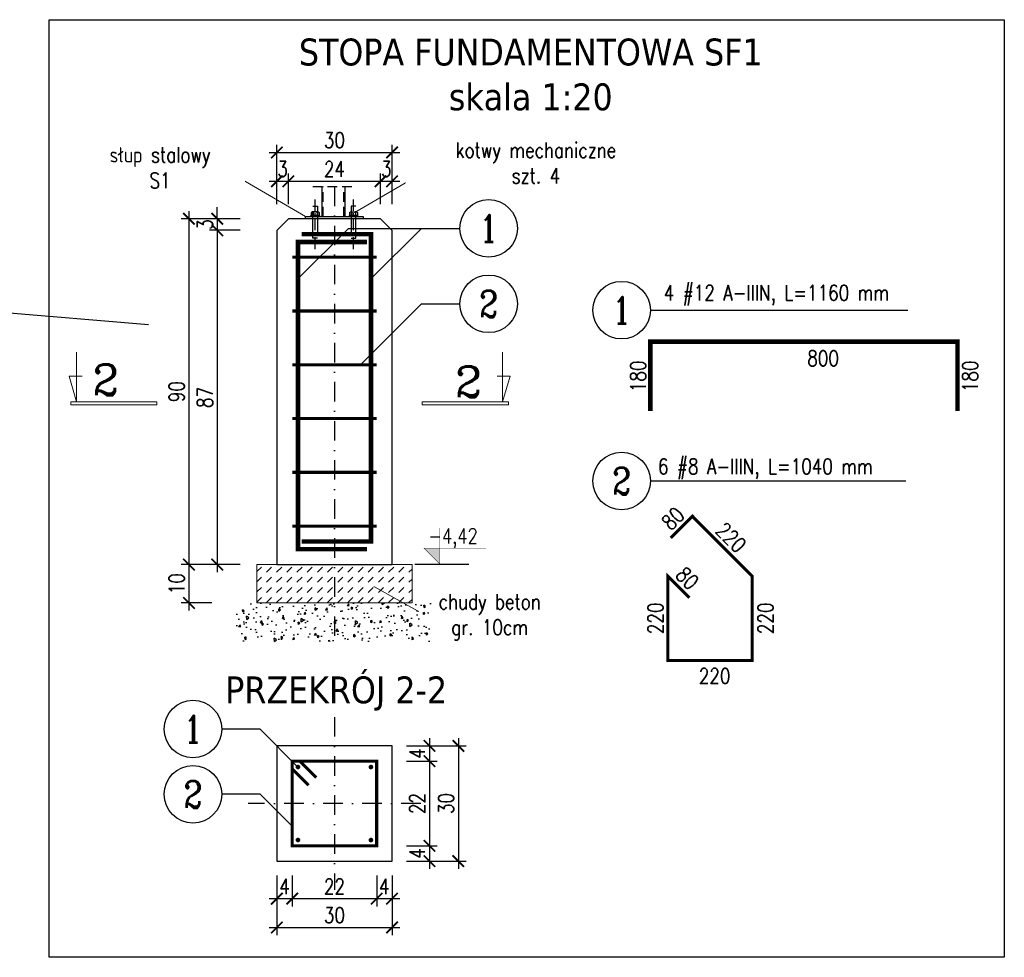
# Model space of a CAD drawing. Header units: centimetres. Extents: x -18863 to 41892, y -11949 to 36189.
# Tile 18 of 19: x 2258 to 4823, y 25020 to 27460. Entities that reach past the tile are written whole.
import ezdxf
from ezdxf.enums import TextEntityAlignment as Align

# ---------------------------------------------------------------- set-up
doc = ezdxf.new("R2010")
doc.units = ezdxf.units.CM
doc.header["$MEASUREMENT"] = 0
for name, pattern in [('CENTER', [2, 1.25, -0.25, 0.25, -0.25]), ('DASHDOT', [25.4, 12.7, -6.35, 0, -6.35]), ('DASHEDX2', [76.2, 50.8, -25.4]), ('PRZEYWANIA_50', [282.222, 141.111, -141.111])]:
    doc.linetypes.add(name, pattern=pattern)
for name, color, linetype in [('1', 5, 'Continuous'), ('a osie', 6, 'DASHDOT'), ('bj konstrukcja', 3, 'Continuous'), ('bj koty', 5, 'Continuous'), ('bj kreskowanie', 8, 'Continuous'), ('bj opis duzy', 3, 'Continuous'), ('bj opisy', 2, 'Continuous'), ('bj osie małe', 6, 'CENTER'), ('bj przerywana', 4, 'DASHEDX2'), ('bj warstwy', 6, 'Continuous'), ('bj wymiar', 8, 'Continuous'), ('bj zbrojenie', 1, 'Continuous'), ('bj śruba', 8, 'Continuous'), ('linia odniesienia', 4, 'Continuous'), ('OPIS', 2, 'Continuous')]:
    doc.layers.add(name, color=color, linetype=linetype)
for name, color, linetype, lineweight in [('bj linia odniesienia', 4, 'Continuous', 5), ('bj numerki', 3, 'Continuous', 20), ('bj wymiar zbrojenia', 4, 'Continuous', 18)]:
    doc.layers.add(name, color=color, linetype=linetype, lineweight=lineweight)
doc.layers.add('BJ POMOC', color=30, linetype='Continuous', plot=False)
doc.styles.add('beta', font='simplex.shx', dxfattribs={"width": 0.8})
doc.styles.add('Beta 50', font='simplex.shx', dxfattribs={"width": 0.8, "height": 125})
doc.styles.add('Beta20', font='simplex.shx', dxfattribs={"width": 0.8, "height": 40})
doc.styles.add('GENERATED_STYLE_2', font='arial.ttf')
doc.styles.add('TXT5', font='COMPLEX.shx', dxfattribs={"height": 200})
doc.dimstyles.new('Beta 20', dxfattribs={"dimtxt": 40, "dimasz": 30, "dimexe": 20, "dimexo": 30, "dimgap": 12, "dimtad": 1, "dimdec": 0, "dimlfac": 0.1, "dimtxsty": 'Beta20', "dimblk": 'ARCHTICK', "dimcen": 0, "dimdle": 20, "dimclrd": 8, "dimclre": 8, "dimclrt": 2, "dimadec": 0, "dimazin": 0, "dimtfac": 1, "dimtdec": 0, "dimtix": 1, "dimtmove": 0, "dimatfit": 3, "dimfxl": 60, "dimfxlon": 1, "dimarcsym": 0})
doc.dimstyles.new('Beta 20 wymiar', dxfattribs={"dimtxt": 50, "dimasz": 30, "dimexe": 20, "dimexo": 30, "dimgap": 12, "dimtad": 1, "dimrnd": 5, "dimtxsty": 'Beta20', "dimblk": 'ARCHTICK', "dimcen": 30, "dimdle": 20, "dimse1": 1, "dimse2": 1, "dimsd1": 1, "dimsd2": 1, "dimclrd": 8, "dimclre": 8, "dimclrt": 4, "dimadec": 0, "dimazin": 0, "dimtfac": 1, "dimtix": 1, "dimtmove": 0, "dimatfit": 3, "dimfxl": 60, "dimfxlon": 1, "dimarcsym": 0})

# ---------------------------------------------------------------- blocks, each defined once
blk = doc.blocks.new('*D30')
at = {"layer": 'Defpoints', "color": 0, "lineweight": -2}
for p in [(3900.7, 26622), (4700.7, 26622), (3900.7, 26546.9)]:
    blk.add_point(p, dxfattribs=at)
at = {"layer": 'bj wymiar zbrojenia', "color": 4, "insert": (4350.7, 26578.9), "char_height": 40, "attachment_point": 5, "style": 'Beta20'}
blk.add_mtext('800', dxfattribs=at)
blk = doc.blocks.new('_ArchTick')
at = {"color": 0, "linetype": 'ByBlock', "const_width": 0.15}
blk.add_lwpolyline([(-0.5, -0.5), (0.5, 0.5)], dxfattribs=at)
blk = doc.blocks.new('*D31')
at = {"layer": 'bj wymiar', "color": 8, "lineweight": -2}
for p, q in [((2772.8, 26942.1), (2772.8, 26972.1)), ((2832.8, 26942.1), (2752.8, 26942.1)), ((2772.8, 26942.1), (2772.8, 26912.1)), ((2832.8, 26912.1), (2752.8, 26912.1)), ((2772.8, 26912.1), (2772.8, 26882.1))]:
    blk.add_line(p, q, dxfattribs=at)
at = {"layer": 'Defpoints', "color": 0}
for p in [(3197.9, 26942.1), (2772.8, 26912.1), (3227.9, 26912.1)]:
    blk.add_point(p, dxfattribs=at)
at = {"layer": 'bj wymiar', "color": 8, "lineweight": -2, "xscale": 30, "yscale": 30, "zscale": 30}
for p, rotation in [((2772.8, 26942.1), 270), ((2772.8, 26912.1), 90)]:
    blk.add_blockref('_ArchTick', p, dxfattribs=dict(at, rotation=rotation))
at = {"layer": 'bj wymiar', "color": 2, "insert": (2740.8, 26927.1), "char_height": 40, "attachment_point": 5, "rotation": 90, "style": 'Beta20'}
blk.add_mtext('3', dxfattribs=at)
blk = doc.blocks.new('*D32')
at = {"layer": 'bj wymiar', "color": 8, "lineweight": -2}
for p, q in [((2772.8, 26932.1), (2772.8, 26022.1)), ((2832.8, 26912.1), (2752.8, 26912.1)), ((2832.8, 26042.1), (2752.8, 26042.1))]:
    blk.add_line(p, q, dxfattribs=at)
at = {"layer": 'Defpoints', "color": 0, "lineweight": -2}
for p in [(3227.9, 26912.1), (2772.8, 26042.1), (3230.1, 26042.1)]:
    blk.add_point(p, dxfattribs=at)
at = {"layer": 'bj wymiar', "color": 8, "lineweight": -2, "xscale": 30, "yscale": 30, "zscale": 30}
for p, rotation in [((2772.8, 26912.1), 90), ((2772.8, 26042.1), 270)]:
    blk.add_blockref('_ArchTick', p, dxfattribs=dict(at, rotation=rotation))
at = {"layer": 'bj wymiar', "color": 2, "insert": (2740.8, 26477.1), "char_height": 40, "attachment_point": 5, "rotation": 90, "style": 'Beta20'}
blk.add_mtext('87', dxfattribs=at)
blk = doc.blocks.new('*D33')
at = {"layer": 'bj wymiar', "color": 8, "lineweight": -2}
for p, q in [((2699, 26062.1), (2699, 25922.1)), ((2759, 26042.1), (2679, 26042.1)), ((2759, 25942.1), (2679, 25942.1))]:
    blk.add_line(p, q, dxfattribs=at)
at = {"layer": 'Defpoints', "color": 0, "lineweight": -2}
for p in [(3230.1, 26042.1), (2699, 25942.1), (3280.1, 25942.1)]:
    blk.add_point(p, dxfattribs=at)
at = {"layer": 'bj wymiar', "color": 8, "lineweight": -2, "xscale": 30, "yscale": 30, "zscale": 30}
for p, rotation in [((2699, 26042.1), 90), ((2699, 25942.1), 270)]:
    blk.add_blockref('_ArchTick', p, dxfattribs=dict(at, rotation=rotation))
at = {"layer": 'bj wymiar', "color": 2, "insert": (2667, 25992.1), "char_height": 40, "attachment_point": 5, "rotation": 90, "style": 'Beta20'}
blk.add_mtext('10', dxfattribs=at)
blk = doc.blocks.new('*D34')
at = {"layer": 'bj wymiar', "color": 8, "lineweight": -2}
for p, q in [((2927.9, 26979.8), (2927.9, 27059.8)), ((2957.9, 26979.8), (2957.9, 27059.8)), ((2907.9, 27039.8), (2977.9, 27039.8))]:
    blk.add_line(p, q, dxfattribs=at)
at = {"layer": 'Defpoints', "color": 0}
for p in [(2957.9, 27039.8), (2957.9, 26942.1), (2927.9, 26912.1)]:
    blk.add_point(p, dxfattribs=at)
at = {"layer": 'bj wymiar', "color": 8, "lineweight": -2, "xscale": 30, "yscale": 30, "zscale": 30, "rotation": 180}
blk.add_blockref('_ArchTick', (2927.9, 27039.8), dxfattribs=at)
at = {"layer": 'bj wymiar', "color": 8, "lineweight": -2, "xscale": 30, "yscale": 30, "zscale": 30}
blk.add_blockref('_ArchTick', (2957.9, 27039.8), dxfattribs=at)
at = {"layer": 'bj wymiar', "color": 2, "insert": (2942.9, 27071.8), "char_height": 40, "attachment_point": 5, "style": 'Beta20'}
blk.add_mtext('3', dxfattribs=at)
blk = doc.blocks.new('*D35')
at = {"layer": 'bj wymiar', "color": 8, "lineweight": -2}
for p, q in [((2957.9, 26979.8), (2957.9, 27059.8)), ((3197.9, 26979.8), (3197.9, 27059.8)), ((2937.9, 27039.8), (3217.9, 27039.8))]:
    blk.add_line(p, q, dxfattribs=at)
at = {"layer": 'Defpoints', "color": 0}
for p in [(3197.9, 27039.8), (2957.9, 26942.1), (3197.9, 26942.1)]:
    blk.add_point(p, dxfattribs=at)
at = {"layer": 'bj wymiar', "color": 8, "lineweight": -2, "xscale": 30, "yscale": 30, "zscale": 30, "rotation": 180}
blk.add_blockref('_ArchTick', (2957.9, 27039.8), dxfattribs=at)
at = {"layer": 'bj wymiar', "color": 8, "lineweight": -2, "xscale": 30, "yscale": 30, "zscale": 30}
blk.add_blockref('_ArchTick', (3197.9, 27039.8), dxfattribs=at)
at = {"layer": 'bj wymiar', "color": 2, "insert": (3077.9, 27071.8), "char_height": 40, "attachment_point": 5, "style": 'Beta20'}
blk.add_mtext('24', dxfattribs=at)
blk = doc.blocks.new('*D36')
at = {"layer": 'bj wymiar', "color": 8, "lineweight": -2}
for p, q in [((3197.9, 26979.8), (3197.9, 27059.8)), ((3227.9, 26979.8), (3227.9, 27059.8)), ((3177.9, 27039.8), (3247.9, 27039.8))]:
    blk.add_line(p, q, dxfattribs=at)
at = {"layer": 'Defpoints', "color": 0}
for p in [(3227.9, 27039.8), (3197.9, 26942.1), (3227.9, 26912.1)]:
    blk.add_point(p, dxfattribs=at)
at = {"layer": 'bj wymiar', "color": 8, "lineweight": -2, "xscale": 30, "yscale": 30, "zscale": 30, "rotation": 180}
blk.add_blockref('_ArchTick', (3197.9, 27039.8), dxfattribs=at)
at = {"layer": 'bj wymiar', "color": 8, "lineweight": -2, "xscale": 30, "yscale": 30, "zscale": 30}
blk.add_blockref('_ArchTick', (3227.9, 27039.8), dxfattribs=at)
at = {"layer": 'bj wymiar', "color": 2, "insert": (3212.9, 27071.8), "char_height": 40, "attachment_point": 5, "style": 'Beta20'}
blk.add_mtext('3', dxfattribs=at)
blk = doc.blocks.new('*D37')
at = {"layer": 'bj wymiar', "color": 8, "lineweight": -2}
for p, q in [((2927.9, 27054.8), (2927.9, 27134.8)), ((3227.9, 27054.8), (3227.9, 27134.8)), ((2907.9, 27114.8), (3247.9, 27114.8))]:
    blk.add_line(p, q, dxfattribs=at)
at = {"layer": 'Defpoints', "color": 0}
for p in [(3227.9, 27114.8), (2927.9, 26912.1), (3227.9, 26912.1)]:
    blk.add_point(p, dxfattribs=at)
at = {"layer": 'bj wymiar', "color": 8, "lineweight": -2, "xscale": 30, "yscale": 30, "zscale": 30, "rotation": 180}
blk.add_blockref('_ArchTick', (2927.9, 27114.8), dxfattribs=at)
at = {"layer": 'bj wymiar', "color": 8, "lineweight": -2, "xscale": 30, "yscale": 30, "zscale": 30}
blk.add_blockref('_ArchTick', (3227.9, 27114.8), dxfattribs=at)
at = {"layer": 'bj wymiar', "color": 2, "insert": (3077.9, 27146.8), "char_height": 40, "attachment_point": 5, "style": 'Beta20'}
blk.add_mtext('30', dxfattribs=at)
blk = doc.blocks.new('*D58')
at = {"layer": 'bj wymiar', "color": 8, "lineweight": -2}
for p, q in [((2699, 26962.1), (2699, 26022.1)), ((2759, 26942.1), (2679, 26942.1)), ((2742.8, 26042.1), (2679, 26042.1))]:
    blk.add_line(p, q, dxfattribs=at)
at = {"layer": 'Defpoints', "color": 0, "lineweight": -2}
for p in [(2957.9, 26942.1), (2699, 26042.1), (2772.8, 26042.1)]:
    blk.add_point(p, dxfattribs=at)
at = {"layer": 'bj wymiar', "color": 8, "lineweight": -2, "xscale": 30, "yscale": 30, "zscale": 30}
for p, rotation in [((2699, 26942.1), 90), ((2699, 26042.1), 270)]:
    blk.add_blockref('_ArchTick', p, dxfattribs=dict(at, rotation=rotation))
at = {"layer": 'bj wymiar', "color": 2, "insert": (2667, 26492.1), "char_height": 40, "attachment_point": 5, "rotation": 90, "style": 'Beta20'}
blk.add_mtext('90', dxfattribs=at)
blk = doc.blocks.new('*D59')
at = {"layer": 'Defpoints', "color": 0}
for p in [(3945.9, 25792.1), (4165.9, 25792.1), (4165.9, 25720)]:
    blk.add_point(p, dxfattribs=at)
at = {"layer": 'bj wymiar zbrojenia', "color": 4, "insert": (4068.1, 25752), "char_height": 40, "attachment_point": 5, "style": 'Beta20'}
blk.add_mtext('220', dxfattribs=at)
blk = doc.blocks.new('*D60')
at = {"layer": 'Defpoints', "color": 0}
for p in [(4165.9, 26012.1), (4232.8, 26012.1), (4165.9, 25792.1)]:
    blk.add_point(p, dxfattribs=at)
at = {"layer": 'bj wymiar zbrojenia', "color": 4, "insert": (4200.8, 25902.1), "char_height": 40, "attachment_point": 5, "rotation": 90, "style": 'Beta20'}
blk.add_mtext('220', dxfattribs=at)
blk = doc.blocks.new('*D61')
at = {"layer": 'Defpoints', "color": 0}
for p in [(4010.4, 26167.6), (4010.4, 26167.6), (4165.9, 26012.1)]:
    blk.add_point(p, dxfattribs=at)
at = {"layer": 'bj wymiar zbrojenia', "color": 4, "insert": (4110.8, 26112.5), "char_height": 40, "attachment_point": 5, "rotation": 315, "style": 'Beta20'}
blk.add_mtext('220', dxfattribs=at)
blk = doc.blocks.new('*D62')
at = {"layer": 'Defpoints', "color": 0}
for p in [(3945.9, 26012.1), (3945.9, 26012.1), (3945.9, 25792.1)]:
    blk.add_point(p, dxfattribs=at)
at = {"layer": 'bj wymiar zbrojenia', "color": 4, "insert": (3913.9, 25902.1), "char_height": 40, "attachment_point": 5, "rotation": 90, "style": 'Beta20'}
blk.add_mtext('220', dxfattribs=at)
blk = doc.blocks.new('*D63')
at = {"layer": 'Defpoints', "color": 0}
for p in [(4010.4, 26167.6), (4010.4, 26167.6), (3953.8, 26111.1)]:
    blk.add_point(p, dxfattribs=at)
at = {"layer": 'bj wymiar zbrojenia', "color": 4, "insert": (3959.5, 26162), "char_height": 40, "attachment_point": 5, "rotation": 45, "style": 'Beta20'}
blk.add_mtext('80', dxfattribs=at)
blk = doc.blocks.new('*D64')
at = {"layer": 'Defpoints', "color": 0}
for p in [(3945.9, 26012.1), (3945.9, 26012.1), (4002.5, 25955.5)]:
    blk.add_point(p, dxfattribs=at)
at = {"layer": 'bj wymiar zbrojenia', "color": 4, "insert": (3996.9, 26006.4), "char_height": 40, "attachment_point": 5, "rotation": 315, "style": 'Beta20'}
blk.add_mtext('80', dxfattribs=at)
blk = doc.blocks.new('*D65')
at = {"layer": 'Defpoints', "color": 0, "lineweight": -2}
for p in [(4700.7, 26622), (4700.7, 26442), (4765.6, 26442)]:
    blk.add_point(p, dxfattribs=at)
at = {"layer": 'bj wymiar zbrojenia', "color": 4, "insert": (4733.6, 26532), "char_height": 40, "attachment_point": 5, "rotation": 90, "style": 'Beta20'}
blk.add_mtext('180', dxfattribs=at)
blk = doc.blocks.new('*D66')
at = {"layer": 'Defpoints', "color": 0}
for p in [(3900.7, 26622), (3900.7, 26442), (3900.7, 26442)]:
    blk.add_point(p, dxfattribs=at)
at = {"layer": 'bj wymiar zbrojenia', "color": 4, "insert": (3868.7, 26532), "char_height": 40, "attachment_point": 5, "rotation": 90, "style": 'Beta20'}
blk.add_mtext('180', dxfattribs=at)
blk = doc.blocks.new('*D67')
at = {"layer": 'bj wymiar', "color": 8, "lineweight": -2}
for p, q in [((2927.9, 25232.3), (2927.9, 25152.3)), ((2967.9, 25232.3), (2967.9, 25152.3)), ((2907.9, 25172.3), (2987.9, 25172.3))]:
    blk.add_line(p, q, dxfattribs=at)
at = {"layer": 'Defpoints', "color": 0, "lineweight": -2}
for p in [(2927.9, 25300), (2967.9, 25310), (2967.9, 25172.3)]:
    blk.add_point(p, dxfattribs=at)
at = {"layer": 'bj wymiar', "color": 8, "lineweight": -2, "xscale": 30, "yscale": 30, "zscale": 30, "rotation": 180}
blk.add_blockref('_ArchTick', (2927.9, 25172.3), dxfattribs=at)
at = {"layer": 'bj wymiar', "color": 8, "lineweight": -2, "xscale": 30, "yscale": 30, "zscale": 30}
blk.add_blockref('_ArchTick', (2967.9, 25172.3), dxfattribs=at)
at = {"layer": 'bj wymiar', "color": 2, "insert": (2947.9, 25204.3), "char_height": 40, "attachment_point": 5, "style": 'Beta20'}
blk.add_mtext('4', dxfattribs=at)
blk = doc.blocks.new('*D68')
at = {"layer": 'bj wymiar', "color": 8, "lineweight": -2}
for p, q in [((2927.9, 25157.3), (2927.9, 25077.3)), ((3227.9, 25157.3), (3227.9, 25077.3)), ((2907.9, 25097.3), (3247.9, 25097.3))]:
    blk.add_line(p, q, dxfattribs=at)
at = {"layer": 'Defpoints', "color": 0, "lineweight": -2}
for p in [(2927.9, 25300), (3227.9, 25300), (3227.9, 25097.3)]:
    blk.add_point(p, dxfattribs=at)
at = {"layer": 'bj wymiar', "color": 8, "lineweight": -2, "xscale": 30, "yscale": 30, "zscale": 30, "rotation": 180}
blk.add_blockref('_ArchTick', (2927.9, 25097.3), dxfattribs=at)
at = {"layer": 'bj wymiar', "color": 8, "lineweight": -2, "xscale": 30, "yscale": 30, "zscale": 30}
blk.add_blockref('_ArchTick', (3227.9, 25097.3), dxfattribs=at)
at = {"layer": 'bj wymiar', "color": 2, "insert": (3077.9, 25129.3), "char_height": 40, "attachment_point": 5, "style": 'Beta20'}
blk.add_mtext('30', dxfattribs=at)
blk = doc.blocks.new('*D69')
at = {"layer": 'bj wymiar', "color": 8, "lineweight": -2}
for p, q in [((2967.9, 25232.3), (2967.9, 25152.3)), ((3187.9, 25232.3), (3187.9, 25152.3)), ((2947.9, 25172.3), (3207.9, 25172.3))]:
    blk.add_line(p, q, dxfattribs=at)
at = {"layer": 'Defpoints', "color": 0, "lineweight": -2}
for p in [(2967.9, 25310), (3187.9, 25310), (3187.9, 25172.3)]:
    blk.add_point(p, dxfattribs=at)
at = {"layer": 'bj wymiar', "color": 8, "lineweight": -2, "xscale": 30, "yscale": 30, "zscale": 30, "rotation": 180}
blk.add_blockref('_ArchTick', (2967.9, 25172.3), dxfattribs=at)
at = {"layer": 'bj wymiar', "color": 8, "lineweight": -2, "xscale": 30, "yscale": 30, "zscale": 30}
blk.add_blockref('_ArchTick', (3187.9, 25172.3), dxfattribs=at)
at = {"layer": 'bj wymiar', "color": 2, "insert": (3077.9, 25204.3), "char_height": 40, "attachment_point": 5, "style": 'Beta20'}
blk.add_mtext('22', dxfattribs=at)
blk = doc.blocks.new('*D70')
at = {"layer": 'bj wymiar', "color": 8, "lineweight": -2}
for p, q in [((3187.9, 25232.3), (3187.9, 25152.3)), ((3227.9, 25232.3), (3227.9, 25152.3)), ((3167.9, 25172.3), (3247.9, 25172.3))]:
    blk.add_line(p, q, dxfattribs=at)
at = {"layer": 'Defpoints', "color": 0, "lineweight": -2}
for p in [(3187.9, 25310), (3227.9, 25300), (3227.9, 25172.3)]:
    blk.add_point(p, dxfattribs=at)
at = {"layer": 'bj wymiar', "color": 8, "lineweight": -2, "xscale": 30, "yscale": 30, "zscale": 30, "rotation": 180}
blk.add_blockref('_ArchTick', (3187.9, 25172.3), dxfattribs=at)
at = {"layer": 'bj wymiar', "color": 8, "lineweight": -2, "xscale": 30, "yscale": 30, "zscale": 30}
blk.add_blockref('_ArchTick', (3227.9, 25172.3), dxfattribs=at)
at = {"layer": 'bj wymiar', "color": 2, "insert": (3207.9, 25204.3), "char_height": 40, "attachment_point": 5, "style": 'Beta20'}
blk.add_mtext('4', dxfattribs=at)
blk = doc.blocks.new('*D71')
at = {"layer": 'bj wymiar', "color": 8, "lineweight": -2}
for p, q in [((3265.6, 25570), (3345.6, 25570)), ((3325.6, 25590), (3325.6, 25510)), ((3265.6, 25530), (3345.6, 25530))]:
    blk.add_line(p, q, dxfattribs=at)
at = {"layer": 'Defpoints', "color": 0, "lineweight": -2}
for p in [(3197.9, 25570), (3187.9, 25530), (3325.6, 25530)]:
    blk.add_point(p, dxfattribs=at)
at = {"layer": 'bj wymiar', "color": 8, "lineweight": -2, "xscale": 30, "yscale": 30, "zscale": 30}
for p, rotation in [((3325.6, 25570), 90), ((3325.6, 25530), 270)]:
    blk.add_blockref('_ArchTick', p, dxfattribs=dict(at, rotation=rotation))
at = {"layer": 'bj wymiar', "color": 2, "insert": (3293.6, 25550), "char_height": 40, "attachment_point": 5, "rotation": 90, "style": 'Beta20'}
blk.add_mtext('4', dxfattribs=at)
blk = doc.blocks.new('*D72')
at = {"layer": 'bj wymiar', "color": 8, "lineweight": -2}
for p, q in [((3340.6, 25570), (3420.6, 25570)), ((3400.6, 25590), (3400.6, 25250)), ((3340.6, 25270), (3420.6, 25270))]:
    blk.add_line(p, q, dxfattribs=at)
at = {"layer": 'Defpoints', "color": 0, "lineweight": -2}
for p in [(3197.9, 25570), (3197.9, 25270), (3400.6, 25270)]:
    blk.add_point(p, dxfattribs=at)
at = {"layer": 'bj wymiar', "color": 8, "lineweight": -2, "xscale": 30, "yscale": 30, "zscale": 30}
for p, rotation in [((3400.6, 25570), 90), ((3400.6, 25270), 270)]:
    blk.add_blockref('_ArchTick', p, dxfattribs=dict(at, rotation=rotation))
at = {"layer": 'bj wymiar', "color": 2, "insert": (3368.6, 25420), "char_height": 40, "attachment_point": 5, "rotation": 90, "style": 'Beta20'}
blk.add_mtext('30', dxfattribs=at)
blk = doc.blocks.new('*D73')
at = {"layer": 'bj wymiar', "color": 8, "lineweight": -2}
for p, q in [((3325.6, 25550), (3325.6, 25290)), ((3265.6, 25530), (3345.6, 25530)), ((3265.6, 25310), (3345.6, 25310))]:
    blk.add_line(p, q, dxfattribs=at)
at = {"layer": 'Defpoints', "color": 0, "lineweight": -2}
for p in [(3187.9, 25530), (3187.9, 25310), (3325.6, 25310)]:
    blk.add_point(p, dxfattribs=at)
at = {"layer": 'bj wymiar', "color": 8, "lineweight": -2, "xscale": 30, "yscale": 30, "zscale": 30}
for p, rotation in [((3325.6, 25530), 90), ((3325.6, 25310), 270)]:
    blk.add_blockref('_ArchTick', p, dxfattribs=dict(at, rotation=rotation))
at = {"layer": 'bj wymiar', "color": 2, "insert": (3293.6, 25420), "char_height": 40, "attachment_point": 5, "rotation": 90, "style": 'Beta20'}
blk.add_mtext('22', dxfattribs=at)
blk = doc.blocks.new('*D74')
at = {"layer": 'bj wymiar', "color": 8, "lineweight": -2}
for p, q in [((3325.6, 25330), (3325.6, 25250)), ((3265.6, 25310), (3345.6, 25310)), ((3265.6, 25270), (3345.6, 25270))]:
    blk.add_line(p, q, dxfattribs=at)
at = {"layer": 'Defpoints', "color": 0, "lineweight": -2}
for p in [(3187.9, 25310), (3197.9, 25270), (3325.6, 25270)]:
    blk.add_point(p, dxfattribs=at)
at = {"layer": 'bj wymiar', "color": 8, "lineweight": -2, "xscale": 30, "yscale": 30, "zscale": 30}
for p, rotation in [((3325.6, 25310), 90), ((3325.6, 25270), 270)]:
    blk.add_blockref('_ArchTick', p, dxfattribs=dict(at, rotation=rotation))
at = {"layer": 'bj wymiar', "color": 2, "insert": (3293.6, 25290), "char_height": 40, "attachment_point": 5, "rotation": 90, "style": 'Beta20'}
blk.add_mtext('4', dxfattribs=at)
blk = doc.blocks.new('P6')
at = {"layer": 'bj numerki', "linetype": 'Continuous'}
for p, q in [((0, 80.9), (0, 0)), ((12.3, 41.7), (-9.2, 41.7)), ((0, 0), (12.3, 41.7)), ((9.6, -0.1), (-130.8, -0.1)), ((-130.8, -5.1), (-130.8, -0.1)), ((9.6, -5.1), (-130.8, -5.1)), ((9.6, -5.1), (9.6, -0.1))]:
    blk.add_line(p, q, dxfattribs=at)
at = {"layer": 'bj numerki', "style": 'TXT5'}
blk.add_attdef('NR', text='', height=50, dxfattribs=at).set_placement((-22.7, 10), align=Align.RIGHT)
blk = doc.blocks.new('P5')
at = {"layer": 'bj numerki', "linetype": 'Continuous'}
for p, q in [((0, 80.9), (0, 0)), ((0, 0), (-12.3, 41.7)), ((-12.3, 41.7), (9.2, 41.7)), ((-9.6, -0.1), (130.8, -0.1)), ((-9.6, -5.1), (-9.6, -0.1)), ((-9.6, -5.1), (130.8, -5.1)), ((130.8, -5.1), (130.8, -0.1))]:
    blk.add_line(p, q, dxfattribs=at)
at = {"layer": 'bj numerki', "style": 'TXT5'}
blk.add_attdef('NR', (18.8, 9.8), '', height=50, dxfattribs=at)
blk = doc.blocks.new('N_M20_prof')
at = {"layer": 'bj śruba', "lineweight": -2}
for p, q in [((-13.8, 11.5), (-13.8, 1.5)), ((10.4, 13), (-10.3, 13)), ((-6.9, 11.5), (-6.9, 1.5)), ((6.9, 11.5), (6.9, 1.5)), ((13.8, 11.5), (13.8, 1.5)), ((10.4, 0), (-10.4, 0))]:
    blk.add_line(p, q, dxfattribs=at)
for centre, radius, start, end in [((-10.4, 8.3), 4.71, 43.1995, 137.3655), ((-10.4, 4.7), 4.71, 222.6345, 316.8005), ((0, -3.9), 16.9, 65.7907, 114.2093), ((0, 16.9), 16.9, 245.7907, 294.2093), ((10.4, 8.3), 4.71, 42.6345, 136.8005), ((10.4, 4.7), 4.71, 223.1995, 317.3655)]:
    blk.add_arc(centre, radius, start, end, dxfattribs=at)

msp = doc.modelspace()

# ---------------------------------------------------------------- hatches: boundary and pattern name
at = {"layer": 'bj koty'}
h = msp.add_hatch(color=256, dxfattribs=at)
h.dxf.hatch_style = 1
h.paths.add_polyline_path([(3310.946, 26084.851), (3352.312, 26084.851), (3352.312, 26043.485)])
at = {"layer": 'bj kreskowanie'}
h = msp.add_hatch(dxfattribs=at)
h.set_pattern_fill('DASH', color=256, scale=150, angle=45)
h.set_pattern_definition([(45, (6904.756, -4259.459), (0, 26.516504), [18.75, -18.75])])
h.paths.add_polyline_path([(2875.756, 26042.073), (2875.756, 25942.073), (3200.063, 25942.073), (3280.063, 25942.073), (3280.063, 26042.073), (3200.063, 26042.073), (2955.756, 26042.073)])

# ---------------------------------------------------------------- linework, layer by layer
at = {"layer": 'a osie', "ltscale": 4}
for p, q in [((3077.91, 27025.794), (3077.91, 25850.366)), ((3077.91, 25644.952), (3077.91, 25194.952)), ((3302.91, 25419.952), (2852.91, 25419.952))]:
    msp.add_line(p, q, dxfattribs=at)
at = {"layer": 'bj konstrukcja', "color": 6}
for p, q in [((3045.377, 27025.794), (3045.377, 26948.073)), ((3105.377, 27025.794), (3105.377, 26948.073))]:
    msp.add_line(p, q, dxfattribs=at)
at = {"layer": 'bj konstrukcja'}
for points in [[(3197.91, 26942.073), (2957.91, 26942.073), (2927.91, 26912.073), (2927.91, 26042.073), (3227.91, 26042.073), (3227.91, 26912.073)], [(3227.91, 25569.952), (2927.91, 25569.952), (2927.91, 25269.952), (3227.91, 25269.952)]]:
    msp.add_lwpolyline(points, close=True, dxfattribs=at)
at = {"layer": 'bj konstrukcja', "color": 6}
msp.add_lwpolyline([(3152.91, 26942.073), (3002.91, 26942.073), (3002.91, 26948.073), (3152.91, 26948.073), (3152.91, 26948.073), (3152.91, 26942.073), (3152.91, 26942.073)], dxfattribs=at)
at = {"layer": 'bj koty', "color": 5, "const_width": 1.17, "elevation": -43.225}
msp.add_lwpolyline([(3352.312, 26137.085), (3352.312, 26043.485), (3310.946, 26084.851), (3472.342, 26084.851)], dxfattribs=at)
at = {"layer": 'bj linia odniesienia'}
for points in [[(3133.91, 26960.073), (3352.681, 27087.459)], [(3852.681, 27087.459), (3352.681, 27087.459)], [(2463.298, 27075.459), (2784.138, 27075.459)], [(3002.91, 26948.073), (2784.138, 27075.459)], [(2927.91, 26042.073), (2875.756, 26042.073), (2875.756, 25942.073), (3280.063, 25942.073), (3280.063, 25942.073), (3280.063, 26042.073), (3230.063, 26042.073)], [(3180.71, 25984.638), (3323.396, 25905.37)], [(3323.396, 25905.37), (3641.443, 25905.37)]]:
    msp.add_lwpolyline(points, dxfattribs=at)
at = {"layer": 'bj osie małe', "ltscale": 25}
for p, q in [((3027.91, 26862.828), (3027.91, 26992.68)), ((3127.91, 26862.828), (3127.91, 26992.68))]:
    msp.add_line(p, q, dxfattribs=at)
at = {"layer": 'BJ POMOC'}
msp.add_line((2593.843, 26666.261), (-6096.582, 27382.521), dxfattribs=at)
msp.add_lwpolyline([(2334.76, 27460.417), (4822.56, 27460.417), (4822.56, 25019.661), (2334.76, 25019.661)], close=True, dxfattribs=at)
at = {"layer": 'bj przerywana', "ltscale": 0.5}
for p, q in [((3021.767, 27025.794), (3134.052, 27025.794)), ((3048.377, 26948.073), (3048.377, 27025.794)), ((3102.377, 26948.073), (3102.377, 27025.794))]:
    msp.add_line(p, q, dxfattribs=at)
at = {"layer": 'bj warstwy'}
msp.add_line((3427.96, 26042.073), (3286.973, 26042.073), dxfattribs=at)
at = {"layer": 'bj zbrojenie', "color": 1, "ltscale": 2, "const_width": 12}
for points in [[(2992.91, 26902.073), (3172.91, 26902.073), (3172.91, 26102.073), (2992.91, 26102.073)], [(3162.91, 26882.073), (2982.91, 26882.073), (2982.91, 26082.073), (3162.91, 26082.073)], [(3900.722, 26442.035), (3900.722, 26622.035), (4700.722, 26622.035), (4700.722, 26442.035)]]:
    msp.add_lwpolyline(points, dxfattribs=at)
at = {"layer": 'bj zbrojenie', "color": 5, "ltscale": 2, "const_width": 8}
for points in [[(2967.91, 26842.073), (3187.91, 26842.073)], [(2967.91, 26702.073), (3187.91, 26702.073)], [(2967.91, 26562.073), (3187.91, 26562.073)], [(2967.91, 26422.073), (3187.91, 26422.073)], [(2967.91, 26282.073), (3187.91, 26282.073)], [(4002.518, 25955.518), (3945.95, 26012.086), (3945.95, 25792.086), (4165.95, 25792.086), (4165.95, 26012.086), (4010.386, 26167.65), (3953.818, 26111.081)], [(2967.91, 26142.073), (3187.91, 26142.073)], [(2987.91, 25529.952), (3030.336, 25487.526)], [(2967.91, 25509.952), (3010.336, 25467.526)]]:
    msp.add_lwpolyline(points, dxfattribs=at)
msp.add_lwpolyline([(3187.91, 25529.952), (2967.91, 25529.952), (2967.91, 25309.952), (3187.91, 25309.952)], close=True, dxfattribs=at)
at = {"layer": 'bj zbrojenie', "const_width": 6}
for points in [[(2979.91, 25514.952, 1), (2985.91, 25514.952, 1)], [(3175.91, 25514.952, -1), (3169.91, 25514.952, -1)], [(2979.91, 25324.952, -1), (2985.91, 25324.952, -1)], [(3175.91, 25324.952, 1), (3169.91, 25324.952, 1)]]:
    msp.add_lwpolyline(points, format="xyb", close=True, dxfattribs=at)
at = {"layer": 'bj śruba', "linetype": 'PRZEYWANIA_50', "ltscale": 0.5}
for points in [[(3033.91, 26891.823), (3021.91, 26891.823), (3021.91, 26975.255), (3033.91, 26975.255)], [(3121.91, 26891.823), (3133.91, 26891.823), (3133.91, 26975.255), (3121.91, 26975.255)]]:
    msp.add_lwpolyline(points, close=True, dxfattribs=at)
at = {"layer": 'bj śruba', "linetype": 'Continuous'}
for points in [[(3016.66, 26950.323), (3039.16, 26950.323), (3039.16, 26948.073), (3016.66, 26948.073)], [(3139.16, 26950.323), (3116.66, 26950.323), (3116.66, 26948.073), (3139.16, 26948.073)]]:
    msp.add_lwpolyline(points, close=True, dxfattribs=at)
at = {"layer": 'linia odniesienia'}
for p, q in [((3114.228, 26917.027), (2982.91, 26785.709)), ((3114.228, 26917.027), (3404.362, 26917.027)), ((3304.228, 26917.027), (3172.91, 26785.709)), ((3145.569, 26562.073), (3304.228, 26720.731)), ((3304.228, 26720.731), (3404.362, 26720.731)), ((3900.722, 26704.221), (4571.666, 26704.221)), ((3900.7, 26259.625), (4565.956, 26259.625)), ((2884.52, 25613.741), (2784.386, 25613.741)), ((2982.91, 25514.952), (2884.52, 25613.741)), ((2884.52, 25444.042), (2784.386, 25444.042)), ((2967.91, 25360.652), (2884.52, 25444.042))]:
    msp.add_line(p, q, dxfattribs=at)
for centre in [(3479.362, 26917.027), (3479.362, 26720.731), (3825.722, 26704.221), (3825.7, 26259.625), (2709.386, 25613.741), (2709.386, 25444.042)]:
    msp.add_circle(centre, 75, dxfattribs=at)

# ---------------------------------------------------------------- block references
at = {"layer": 'bj numerki'}
ref = msp.add_blockref('P6', (2406.441, 26465.628), dxfattribs=dict(at, xscale=-1.6, yscale=1.6, zscale=1.6))
ref.add_attrib('NR', '2', dxfattribs={"layer": '1', "height": 80, "style": 'TXT5'}).set_placement((2516.626, 26482.784), align=Align.RIGHT)
ref = msp.add_blockref('P5', (3516.024, 26465.628), dxfattribs=dict(at, xscale=-1.6, yscale=1.6, zscale=1.6))
ref.add_attrib('NR', '2', (3392.668, 26478.01), dxfattribs={"layer": '1', "height": 80, "style": 'TXT5'})
at = {"layer": 'bj śruba', "linetype": 'Continuous', "yscale": 0.75, "zscale": 0.75}
for p, xscale in [((3027.91, 26950.323), 0.75), ((3127.91, 26950.323), -0.75)]:
    msp.add_blockref('N_M20_prof', p, dxfattribs=dict(at, xscale=xscale))

# ---------------------------------------------------------------- texts
at = {"layer": 'bj numerki', "char_height": 70, "width": 2867.363, "attachment_point": 5, "style": 'Beta20'}
for s, insert in [('{\\Fcomplex.shx|c238;1}', (3479.362, 26917.027)), ('{\\Fcomplex.shx|c238;2}', (3479.362, 26720.731)), ('{\\Fcomplex.shx|c238;1}', (3825.722, 26704.221)), ('{\\Fcomplex.shx|c238;2}', (3825.7, 26259.625)), ('{\\Fcomplex.shx|c238;1}', (2709.386, 25613.741)), ('{\\Fcomplex.shx|c238;2}', (2709.386, 25444.042))]:
    msp.add_mtext(s, dxfattribs=dict(at, insert=insert))
at = {"layer": 'bj opis duzy', "linetype": 'Continuous', "lineweight": 13, "char_height": 60, "attachment_point": 1, "style": 'GENERATED_STYLE_2'}
for s, insert, width in [('\\pxqc;{\\A1;\\fTahoma|b0|i0|c238|p34;\\H1.1667x;STOPA FUNDAMENTOWA SF1\\P\\pt0;skala 1:20}', (2682.376, 27411.338), 1813.73652), ('\\pxqc;{\\A1;\\fTahoma|b0|i0|c238|p34;\\H1.1667x;PRZEKRÓJ 2-2}', (2740.219, 25750.8), 684.62029)]:
    msp.add_mtext(s, dxfattribs=dict(at, insert=insert, width=width))
at = {"layer": 'bj opisy', "color": 2, "insert": (3387.23, 26110.851, -43.225), "char_height": 39, "width": 134.10429, "attachment_point": 5}
msp.add_mtext('{\\Fsimplex.shx|c238;\\W0.8;-4,42}', dxfattribs=at)
at = {"layer": 'OPIS', "ltscale": 2, "char_height": 40, "width": 1042.75166, "attachment_point": 1, "style": 'beta'}
for s, insert in [('4 #12 A-IIIN, L=1160 mm', (3935.752, 26769.545)), ('6 #8 A-IIIN, L=1040 mm', (3920.697, 26317.597))]:
    msp.add_mtext(s, dxfattribs=dict(at, insert=insert))

# ---------------------------------------------------------------- dimensions: what is measured, and where the dimension line sits
at = {"layer": 'bj wymiar'}
for base, p1, p2, picture, middle in [((3227.91, 27114.763), (2927.91, 26912.073), (3227.91, 26912.073), '*D37', (3077.91, 27146.763)), ((3227.91, 25097.262), (2927.91, 25299.952), (3227.91, 25299.952), '*D68', (3077.91, 25129.262))]:
    dim = msp.add_linear_dim(base=base, p1=p1, p2=p2, dimstyle='Beta 20', override={"dimlfac": 0.1, "dimtxsty": 'Beta20'}, dxfattribs=at)
    dim.commit()
    dim.dimension.update_dxf_attribs({"geometry": picture, "text_midpoint": middle})
for base, p1, p2, picture, middle in [((2957.91, 27039.763), (2927.91, 26912.073), (2957.91, 26942.073), '*D34', (2942.91, 27039.763)), ((3197.91, 27039.763), (2957.91, 26942.073), (3197.91, 26942.073), '*D35', (3077.91, 27039.763)), ((3227.91, 27039.763), (3197.91, 26942.073), (3227.91, 26912.073), '*D36', (3212.91, 27039.763)), ((2967.91, 25172.262), (2927.91, 25299.952), (2967.91, 25309.952), '*D67', (2947.91, 25172.262)), ((3187.91, 25172.262), (2967.91, 25309.952), (3187.91, 25309.952), '*D69', (3077.91, 25172.262)), ((3227.91, 25172.262), (3187.91, 25309.952), (3227.91, 25299.952), '*D70', (3207.91, 25172.262))]:
    dim = msp.add_linear_dim(base=base, p1=p1, p2=p2, dimstyle='Beta 20', override={"dimtxsty": 'Beta20'}, dxfattribs=at)
    dim.commit()
    dim.dimension.update_dxf_attribs({"geometry": picture, "text_midpoint": middle, "dimtype": 160})
for base, p1, p2, angle, override, picture, middle in [((2699.031, 26042.073), (2957.91, 26942.073), (2772.828, 26042.073), 90, {"dimblk": 'ArchTick'}, '*D58', (2667.031, 26492.073)), ((2772.828, 26912.073), (3197.91, 26942.073), (3227.91, 26912.073), 90, {"dimtxsty": 'Beta20'}, '*D31', (2740.828, 26927.073)), ((2772.828, 26042.073), (3227.91, 26912.073), (3230.063, 26042.073), 90, {"dimtxsty": 'Beta20'}, '*D32', (2740.828, 26477.073)), ((2699.031, 25942.073), (3230.063, 26042.073), (3280.063, 25942.073), 90, {"dimtxsty": 'Beta20'}, '*D33', (2667.031, 25992.073)), ((3400.6, 25269.952), (3197.91, 25569.952), (3197.91, 25269.952), 270, {"dimlfac": 0.1, "dimtxsty": 'Beta20'}, '*D72', (3368.6, 25419.952))]:
    dim = msp.add_linear_dim(base=base, p1=p1, p2=p2, angle=angle, dimstyle='Beta 20', override=override, dxfattribs=at)
    dim.commit()
    dim.dimension.update_dxf_attribs({"geometry": picture, "text_midpoint": middle})
for base, p1, p2, picture, middle in [((3325.6, 25529.952), (3197.91, 25569.952), (3187.91, 25529.952), '*D71', (3325.6, 25549.952)), ((3325.6, 25309.952), (3187.91, 25529.952), (3187.91, 25309.952), '*D73', (3325.6, 25419.952)), ((3325.6, 25269.952), (3187.91, 25309.952), (3197.91, 25269.952), '*D74', (3325.6, 25289.952))]:
    dim = msp.add_linear_dim(base=base, p1=p1, p2=p2, angle=270, dimstyle='Beta 20', override={"dimtxsty": 'Beta20'}, dxfattribs=at)
    dim.commit()
    dim.dimension.update_dxf_attribs({"geometry": picture, "text_midpoint": middle, "dimtype": 160})
at = {"layer": 'bj wymiar zbrojenia', "ltscale": 100}
for base, p1, p2, picture, middle in [((3900.722, 26442.035), (3900.722, 26622.035), (3900.722, 26442.035), '*D66', (3868.722, 26532.035)), ((4765.61, 26442.035), (4700.722, 26622.035), (4700.722, 26442.035), '*D65', (4733.61, 26532.035))]:
    dim = msp.add_linear_dim(base=base, p1=p1, p2=p2, angle=90, dimstyle='Beta 20 wymiar', override={"dimblk": 'ArchTick'}, dxfattribs=at)
    dim.commit()
    dim.dimension.update_dxf_attribs({"geometry": picture, "text_midpoint": middle})
dim = msp.add_linear_dim(base=(3900.722, 26546.864), p1=(4700.722, 26622.035), p2=(3900.722, 26622.035), angle=180, dimstyle='Beta 20 wymiar', override={"dimtxsty": 'Beta20'}, dxfattribs=at)
dim.commit()
dim.dimension.update_dxf_attribs({"geometry": '*D30', "text_midpoint": (4350.722, 26546.864), "dimtype": 161})
for p1, p2, distance, override, picture, middle in [((3953.818, 26111.081), (4010.386, 26167.65), 0, {"dimblk": 'ArchTick'}, '*D63', (3959.474, 26161.993)), ((4165.95, 26012.086), (4010.386, 26167.65), 0, {"dimtxt": 50, "dimblk": 'ArchTick'}, '*D61', (4110.795, 26112.495)), ((4002.518, 25955.518), (3945.95, 26012.086), 0, {"dimblk": 'ArchTick'}, '*D64', (3996.861, 26006.429)), ((3945.95, 25792.086), (3945.95, 26012.086), 0, {"dimblk": 'ArchTick'}, '*D62', (3913.95, 25902.086)), ((4165.95, 25792.086), (4165.95, 26012.086), -66.812, {"dimtxt": 40}, '*D60', (4200.761, 25902.086))]:
    dim = msp.add_aligned_dim(p1=p1, p2=p2, distance=distance, dimstyle='Beta 20 wymiar', override=override, dxfattribs=at)
    dim.commit()
    dim.dimension.update_dxf_attribs({"geometry": picture, "text_midpoint": middle})
dim = msp.add_linear_dim(base=(4165.95, 25720.031), p1=(3945.95, 25792.086), p2=(4165.95, 25792.086), dimstyle='Beta 20 wymiar', override={"dimblk": 'ArchTick'}, dxfattribs=at)
dim.commit()
dim.dimension.update_dxf_attribs({"geometry": '*D59', "text_midpoint": (4068.103, 25720.031), "dimtype": 160})

# ---------------------------------------------------------------- next in the draw order: texts
at = {"layer": 'bj opisy', "linetype": 'Continuous', "char_height": 40, "attachment_point": 5, "style": 'Beta 50', "bg_fill": 2}
for s, insert, width in [('słup stalowy\\PS1', (2623.718, 27075.459), 401.9582), ('kotwy mechaniczne\\Pszt. 4', (3602.681, 27087.459), 638.36801), ('chudy beton \\Pgr. 10cm ', (3482.419, 25905.37), 328.68741)]:
    msp.add_mtext(s, dxfattribs=dict(at, insert=insert, width=width))

# ---------------------------------------------------------------- next in the draw order: hatches: boundary and pattern name
at = {"layer": 'bj kreskowanie'}
h = msp.add_hatch(dxfattribs=at)
h.set_pattern_fill('AR-CONC', color=256, scale=8, angle=45)
h.set_pattern_definition([(95, (0, -100), (44.12416, 37.02457), [6, -66]), (40, (0, -100), (-50.39937, 34.70145), [4.8, -52.8]), (145.45144, (3.677, -96.915), (-6.27521, 71.72602), [5.09922, -56.09137]), (91.1842, (-11.314, -88.686), (69.73547, 51.0091), [9, -99]), (141.63564, (-5.5, -84.436), (-2.232, 107.97693), [7.64883, -84.1371]), (36.18416, (-11.31, -88.69), (-2.232, 107.97693), [7.2, -79.2]), (66, (-2.83, -85.86), (56.54173, 10.9906), [6, -66]), (11, (-2.83, -85.86), (-27.25669, 54.78467), [4.8, -52.8]), (116.45144, (1.883, -84.94), (29.28504, 65.77527), [5.09922, -56.09137]), (82.5, (0, -100), (-18.143455, 19.519185), [0, -52.16, 0, -53.6, 0, -53]), (52.5, (0, -100), (-7.429835, 37.192756), [0, -30.56, 0, -50.96, 0, -20.2]), (12.5, (-12.615, -112.615), (31.473453, 28.921661), [0, -20, 0, -62.4, 0, -82.8]), (2.5, (-18.27, -118.27), (27.3272, 38.652785), [0, -26, 0, -41.44, 0, -58.8])])
h.paths.add_polyline_path([(2823.603, 25942.073), (2823.603, 25842.073), (3147.91, 25842.073), (3330.063, 25842.073), (3330.063, 25942.073), (3147.91, 25942.073), (2903.603, 25942.073)])

doc.saveas('drawing.dxf')
